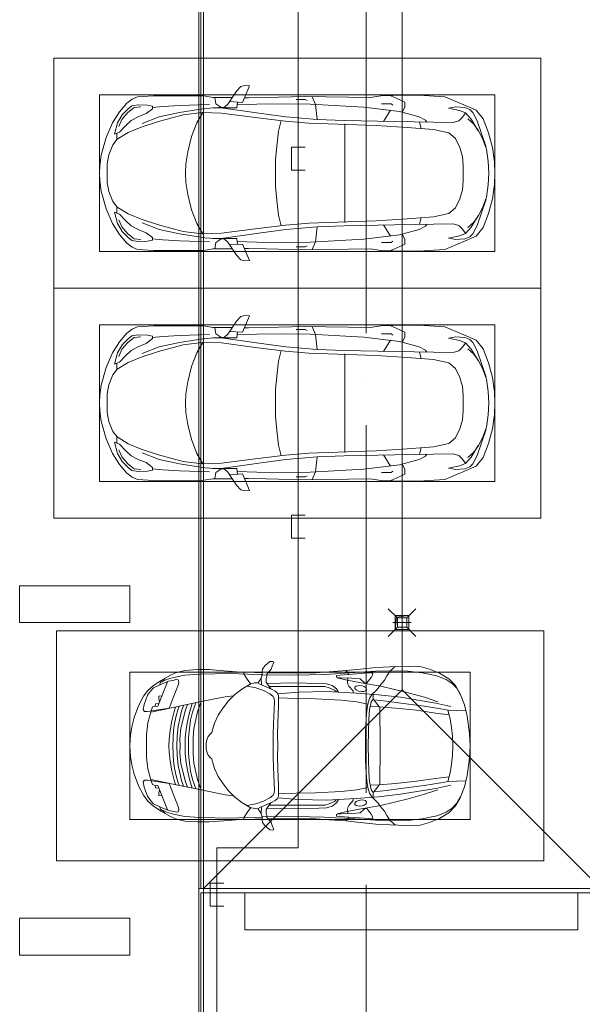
# Model space of a CAD drawing. Header units: millimetres. Extents: x -32229 to 169101, y -13689 to 125138.
# Tile 216 of 256: x 82835 to 88955, y 35615 to 46318. Entities that reach past the tile are written whole.
import ezdxf

# ---------------------------------------------------------------- set-up
doc = ezdxf.new("R2010")
doc.units = ezdxf.units.MM
doc.linetypes.add('ADSK_Линия сетки', pattern=[5000, 4000, -500, 0, -500])
doc.layers.add('A-DETL-____-OTLN', color=7, linetype='Continuous', lineweight=9, true_color=0x00a600)
for name, color, linetype, lineweight in [('A-DETL-GENF-OTLN', 7, 'Continuous', 18), ('A-FLOR-____-OTLN', 7, 'Continuous', 18), ('A-GENM-____-OTLN', 7, 'Continuous', 18), ('C-PRKG-____-OTLN', 7, 'Continuous', 18), ('M-EQPM-____-OTLN', 7, 'Continuous', 18), ('P-SANR-FIXT-OTLN', 7, 'Continuous', 18), ('S-COLS-____-MCUT', 7, 'Continuous', 40), ('S-GRID-____-OTLN', 7, 'Continuous', 9)]:
    doc.layers.add(name, color=color, linetype=linetype, lineweight=lineweight)

# ---------------------------------------------------------------- blocks, each defined once
blk = doc.blocks.new('АР_Машиноместо - 4900x2400_М__5300х2500_-3113489--01 ЭМ')
at = {"layer": 'A-DETL-GENF-OTLN', "color": 253, "lineweight": 13, "true_color": 0xaaaaaa}
for p, q in [((1250, 4500), (1115, 4493)), ((1250, 4500), (1385, 4493)), ((686, 4392), (596, 4341)), ((804, 4437), (686, 4392)), ((927, 4467), (804, 4437)), ((861, 4260), (869, 4451)), ((1115, 4493), (927, 4467)), ((1385, 4493), (1573, 4467)), ((1573, 4467), (1696, 4437)), ((1639, 4260), (1631, 4451)), ((1696, 4437), (1814, 4392)), ((1814, 4392), (1904, 4341)), ((596, 4341), (522, 4268)), ((955, 4284), (861, 4259)), ((1050, 4297), (955, 4284)), ((1146, 4307), (1050, 4297)), ((1250, 4312), (1146, 4307)), ((1250, 4312), (1354, 4307)), ((1354, 4307), (1450, 4297)), ((1450, 4297), (1545, 4284)), ((1545, 4284), (1639, 4259)), ((1904, 4341), (1978, 4268)), ((522, 4268), (459, 4167)), ((914, 4272), (894, 4122)), ((1586, 4272), (1606, 4122)), ((1978, 4268), (2041, 4167)), ((459, 4167), (416, 4059)), ((894, 4122), (864, 3917)), ((1606, 4122), (1636, 3917)), ((2041, 4167), (2084, 4059)), ((416, 4059), (387, 3958)), ((2084, 4059), (2113, 3958)), ((387, 3958), (384, 3803)), ((864, 3917), (840, 3688)), ((1636, 3917), (1660, 3688)), ((2113, 3958), (2116, 3803)), ((384, 3803), (390, 3630)), ((2116, 3803), (2110, 3630)), ((404, 3666), (388, 3688)), ((439, 3630), (404, 3666)), ((840, 3688), (827, 3510)), ((1660, 3688), (1673, 3510)), ((2061, 3630), (2096, 3666)), ((2096, 3666), (2112, 3688)), ((390, 3630), (397, 3474)), ((491, 3594), (439, 3630)), ((538, 3567), (491, 3594)), ((598, 3519), (538, 3567)), ((1902, 3519), (1962, 3567)), ((1962, 3567), (2009, 3594)), ((2009, 3594), (2061, 3630)), ((2110, 3630), (2103, 3474)), ((397, 3474), (416, 3306)), ((457, 3435), (466, 3441)), ((462, 3347), (457, 3435)), ((466, 3441), (482, 3439)), ((482, 3439), (508, 3423)), ((625, 3501), (598, 3519)), ((655, 3470), (625, 3501)), ((690, 3434), (655, 3470)), ((676, 3260), (696, 3503)), ((744, 3447), (691, 3447)), ((744, 3447), (773, 3472)), ((773, 3424), (744, 3447)), ((773, 3472), (826, 3512)), ((826, 3512), (821, 3413)), ((1250, 3520), (827, 3517)), ((1250, 3520), (1673, 3517)), ((1674, 3512), (1679, 3413)), ((1727, 3472), (1674, 3512)), ((1756, 3447), (1727, 3472)), ((1727, 3424), (1756, 3447)), ((1756, 3447), (1809, 3447)), ((1824, 3260), (1804, 3503)), ((1810, 3434), (1845, 3470)), ((1845, 3470), (1875, 3501)), ((1875, 3501), (1902, 3519)), ((2018, 3439), (1992, 3423)), ((2034, 3441), (2018, 3439)), ((2043, 3435), (2034, 3441)), ((2038, 3347), (2043, 3435)), ((2103, 3474), (2084, 3306)), ((475, 3180), (462, 3347)), ((508, 3423), (567, 3375)), ((565, 3350), (522, 3303)), ((570, 3361), (565, 3350)), ((567, 3375), (570, 3361)), ((594, 3293), (597, 3327)), ((597, 3327), (605, 3347)), ((605, 3347), (620, 3369)), ((620, 3369), (639, 3373)), ((639, 3373), (654, 3361)), ((654, 3361), (659, 3344)), ((661, 3321), (657, 3286)), ((659, 3344), (661, 3321)), ((811, 3415), (773, 3424)), ((853, 3407), (811, 3415)), ((965, 3398), (853, 3407)), ((1103, 3394), (965, 3398)), ((1250, 3391), (1103, 3394)), ((1250, 3391), (1397, 3394)), ((1397, 3394), (1535, 3398)), ((1535, 3398), (1647, 3407)), ((1647, 3407), (1689, 3415)), ((1689, 3415), (1727, 3424)), ((1841, 3344), (1839, 3321)), ((1839, 3321), (1843, 3286)), ((1846, 3361), (1841, 3344)), ((1861, 3373), (1846, 3361)), ((1880, 3369), (1861, 3373)), ((1895, 3347), (1880, 3369)), ((1903, 3327), (1895, 3347)), ((1906, 3293), (1903, 3327)), ((1933, 3375), (1930, 3361)), ((1930, 3361), (1935, 3350)), ((1992, 3423), (1933, 3375)), ((1935, 3350), (1978, 3303)), ((2025, 3180), (2038, 3347)), ((416, 3306), (433, 3149)), ((515, 3214), (511, 3095)), ((522, 3303), (515, 3214)), ((600, 3262), (594, 3293)), ((612, 3246), (600, 3262)), ((654, 3228), (602, 3179)), ((627, 3246), (612, 3246)), ((643, 3260), (627, 3246)), ((657, 3286), (643, 3260)), ((675, 3228), (654, 3228)), ((659, 2936), (676, 3260)), ((1841, 2936), (1824, 3260)), ((1825, 3228), (1846, 3228)), ((1843, 3286), (1857, 3260)), ((1846, 3228), (1898, 3179)), ((1857, 3260), (1873, 3246)), ((1873, 3246), (1888, 3246)), ((1888, 3246), (1900, 3262)), ((1900, 3262), (1906, 3293)), ((1978, 3303), (1985, 3214)), ((1985, 3214), (1989, 3095)), ((2084, 3306), (2067, 3148)), ((457, 3174), (433, 3148)), ((433, 3149), (446, 2965)), ((475, 3174), (457, 3174)), ((481, 3085), (475, 3180)), ((558, 3165), (514, 3168)), ((579, 3168), (558, 3165)), ((602, 3179), (579, 3168)), ((1898, 3179), (1921, 3168)), ((1921, 3168), (1942, 3165)), ((1942, 3165), (1986, 3168)), ((2019, 3085), (2025, 3180)), ((2025, 3174), (2043, 3174)), ((2043, 3174), (2067, 3148)), ((2067, 3149), (2054, 2965)), ((486, 3046), (481, 3085)), ((504, 3047), (486, 3046)), ((512, 3061), (504, 3047)), ((511, 3095), (512, 3061)), ((644, 3025), (619, 2967)), ((665, 3046), (644, 3025)), ((1835, 3046), (1856, 3025)), ((1856, 3025), (1881, 2967)), ((1989, 3095), (1988, 3061)), ((1988, 3061), (1996, 3047)), ((1996, 3047), (2014, 3046)), ((2014, 3046), (2019, 3085)), ((446, 2965), (456, 2818)), ((619, 2967), (604, 2919)), ((604, 2919), (604, 2851)), ((668, 2638), (659, 2936)), ((1832, 2638), (1841, 2936)), ((1881, 2967), (1896, 2919)), ((1896, 2919), (1896, 2851)), ((2054, 2965), (2044, 2818)), ((456, 2818), (457, 2614)), ((604, 2851), (604, 2534)), ((1896, 2851), (1896, 2534)), ((2044, 2818), (2043, 2614)), ((457, 2614), (455, 2424)), ((685, 2406), (668, 2638)), ((1815, 2406), (1832, 2638)), ((2043, 2614), (2045, 2424)), ((604, 2534), (606, 2315)), ((1896, 2534), (1894, 2315)), ((341, 2366), (333, 2351)), ((384, 2348), (341, 2366)), ((455, 2424), (456, 2301)), ((657, 2380), (634, 2341)), ((673, 2400), (657, 2380)), ((701, 2415), (673, 2400)), ((710, 2355), (685, 2322)), ((814, 2417), (701, 2415)), ((734, 2369), (710, 2355)), ((773, 2372), (734, 2369)), ((929, 2364), (773, 2372)), ((999, 2409), (814, 2417)), ((1115, 2359), (929, 2364)), ((1133, 2405), (999, 2409)), ((1250, 2358), (1115, 2359)), ((1250, 2407), (1133, 2405)), ((1250, 2407), (1367, 2405)), ((1250, 2358), (1385, 2359)), ((1367, 2405), (1501, 2409)), ((1385, 2359), (1571, 2364)), ((1501, 2409), (1686, 2417)), ((1571, 2364), (1727, 2372)), ((1686, 2417), (1799, 2415)), ((1727, 2372), (1766, 2369)), ((1766, 2369), (1790, 2355)), ((1790, 2355), (1815, 2322)), ((1799, 2415), (1827, 2400)), ((1827, 2400), (1843, 2380)), ((1843, 2380), (1866, 2341)), ((2045, 2424), (2044, 2301)), ((2116, 2348), (2159, 2366)), ((2159, 2366), (2167, 2351)), ((333, 2351), (335, 2322)), ((335, 2322), (382, 2266)), ((382, 2266), (417, 2243)), ((417, 2334), (384, 2348)), ((450, 2306), (417, 2334)), ((470, 2290), (450, 2306)), ((494, 2289), (470, 2290)), ((482, 2236), (479, 2289)), ((523, 2281), (494, 2289)), ((559, 2283), (523, 2281)), ((581, 2296), (559, 2283)), ((601, 2263), (580, 2214)), ((631, 2333), (581, 2296)), ((634, 2341), (601, 2263)), ((647, 2254), (620, 2169)), ((685, 2322), (647, 2254)), ((1815, 2322), (1853, 2254)), ((1853, 2254), (1880, 2169)), ((1866, 2341), (1899, 2263)), ((1869, 2333), (1919, 2296)), ((1899, 2263), (1920, 2214)), ((1919, 2296), (1941, 2283)), ((1941, 2283), (1977, 2281)), ((1977, 2281), (2006, 2289)), ((2006, 2289), (2030, 2290)), ((2018, 2236), (2021, 2289)), ((2030, 2290), (2050, 2306)), ((2050, 2306), (2083, 2334)), ((2083, 2334), (2116, 2348)), ((2118, 2266), (2083, 2243)), ((2165, 2322), (2118, 2266)), ((2167, 2351), (2165, 2322)), ((417, 2243), (445, 2239)), ((445, 2239), (482, 2239)), ((445, 1957), (453, 2159)), ((453, 2159), (455, 2239)), ((505, 2230), (468, 2239)), ((537, 2212), (505, 2230)), ((587, 2231), (510, 2227)), ((564, 2195), (537, 2212)), ((567, 2154), (564, 2195)), ((580, 2214), (565, 2186)), ((581, 2106), (567, 2154)), ((620, 2169), (600, 2073)), ((1880, 2169), (1900, 2073)), ((1913, 2231), (1990, 2227)), ((1919, 2106), (1933, 2154)), ((1920, 2214), (1935, 2186)), ((1933, 2154), (1936, 2195)), ((1936, 2195), (1963, 2212)), ((1963, 2212), (1995, 2230)), ((1995, 2230), (2032, 2239)), ((2055, 2239), (2018, 2239)), ((2047, 2159), (2045, 2239)), ((2055, 1957), (2047, 2159)), ((2083, 2243), (2055, 2239)), ((475, 2041), (448, 2034)), ((526, 2075), (475, 2041)), ((579, 2113), (526, 2075)), ((635, 2015), (581, 2106)), ((1865, 2015), (1919, 2106)), ((1921, 2113), (1974, 2075)), ((1974, 2075), (2025, 2041)), ((2025, 2041), (2052, 2034)), ((435, 1821), (445, 1957)), ((691, 1942), (635, 2015)), ((761, 1872), (691, 1942)), ((718, 1834), (706, 1927)), ((1739, 1872), (1809, 1942)), ((1782, 1834), (1794, 1927)), ((1809, 1942), (1865, 2015)), ((2065, 1821), (2055, 1957)), ((422, 1663), (435, 1821)), ((770, 1576), (718, 1834)), ((838, 1812), (761, 1872)), ((1662, 1812), (1739, 1872)), ((1730, 1576), (1782, 1834)), ((2078, 1663), (2065, 1821)), ((917, 1761), (838, 1812)), ((1004, 1721), (917, 1761)), ((1065, 1700), (1004, 1721)), ((1435, 1700), (1496, 1721)), ((1496, 1721), (1583, 1761)), ((1583, 1761), (1662, 1812)), ((422, 1534), (422, 1663)), ((1107, 1690), (1065, 1700)), ((1124, 1671), (1107, 1690)), ((1147, 1651), (1124, 1671)), ((1185, 1636), (1147, 1651)), ((1218, 1629), (1185, 1636)), ((1218, 1629), (1250, 1627)), ((1282, 1629), (1250, 1627)), ((1282, 1629), (1315, 1636)), ((1315, 1636), (1353, 1651)), ((1353, 1651), (1376, 1671)), ((1376, 1671), (1393, 1690)), ((1393, 1690), (1435, 1700)), ((2078, 1534), (2078, 1663)), ((431, 1397), (422, 1534)), ((827, 1301), (770, 1576)), ((882, 1536), (770, 1576)), ((884, 1481), (782, 1518)), ((995, 1509), (882, 1536)), ((1060, 1496), (995, 1509)), ((1440, 1496), (1505, 1509)), ((1505, 1509), (1618, 1536)), ((1616, 1481), (1718, 1518)), ((1618, 1536), (1730, 1576)), ((1673, 1301), (1730, 1576)), ((2069, 1397), (2078, 1534)), ((456, 1296), (431, 1397)), ((887, 1447), (790, 1477)), ((871, 1401), (800, 1425)), ((945, 1381), (871, 1401)), ((973, 1460), (884, 1481)), ((986, 1426), (887, 1447)), ((1062, 1446), (973, 1460)), ((1070, 1410), (986, 1426)), ((1159, 1489), (1060, 1496)), ((1164, 1435), (1062, 1446)), ((1168, 1400), (1070, 1410)), ((1250, 1488), (1159, 1489)), ((1250, 1435), (1164, 1435)), ((1250, 1400), (1168, 1400)), ((1250, 1488), (1341, 1489)), ((1250, 1435), (1336, 1435)), ((1250, 1400), (1332, 1400)), ((1332, 1400), (1430, 1410)), ((1336, 1435), (1438, 1446)), ((1341, 1489), (1440, 1496)), ((1430, 1410), (1514, 1426)), ((1438, 1446), (1527, 1460)), ((1514, 1426), (1613, 1447)), ((1527, 1460), (1616, 1481)), ((1555, 1381), (1629, 1401)), ((1613, 1447), (1710, 1477)), ((1629, 1401), (1700, 1425)), ((2044, 1296), (2069, 1397)), ((487, 1232), (456, 1296)), ((527, 1305), (532, 1326)), ((535, 1281), (527, 1305)), ((532, 1326), (554, 1333)), ((554, 1333), (581, 1327)), ((581, 1327), (841, 1226)), ((874, 1361), (810, 1383)), ((859, 1321), (820, 1334)), ((854, 1167), (827, 1301)), ((876, 1279), (828, 1294)), ((925, 1302), (859, 1321)), ((958, 1341), (874, 1361)), ((1007, 1284), (925, 1302)), ((1059, 1355), (945, 1381)), ((1035, 1323), (958, 1341)), ((1148, 1312), (1035, 1323)), ((1174, 1344), (1059, 1355)), ((1250, 1309), (1148, 1312)), ((1250, 1345), (1174, 1344)), ((1250, 1345), (1326, 1344)), ((1250, 1309), (1352, 1312)), ((1326, 1344), (1441, 1355)), ((1352, 1312), (1465, 1323)), ((1441, 1355), (1555, 1381)), ((1465, 1323), (1542, 1341)), ((1493, 1284), (1575, 1302)), ((1542, 1341), (1626, 1361)), ((1575, 1302), (1641, 1321)), ((1624, 1279), (1672, 1294)), ((1626, 1361), (1690, 1383)), ((1641, 1321), (1680, 1334)), ((1646, 1167), (1673, 1301)), ((1919, 1327), (1659, 1226)), ((1946, 1333), (1919, 1327)), ((1968, 1326), (1946, 1333)), ((1965, 1281), (1973, 1305)), ((1973, 1305), (1968, 1326)), ((2013, 1232), (2044, 1296)), ((539, 1140), (487, 1232)), ((540, 1160), (516, 1180)), ((548, 1220), (535, 1281)), ((587, 1126), (548, 1220)), ((841, 1226), (878, 991)), ((979, 1255), (876, 1279)), ((1084, 1236), (979, 1255)), ((1084, 1275), (1007, 1284)), ((1159, 1268), (1084, 1275)), ((1183, 1227), (1084, 1236)), ((1250, 1267), (1159, 1268)), ((1250, 1224), (1183, 1227)), ((1250, 1267), (1341, 1268)), ((1250, 1224), (1317, 1227)), ((1317, 1227), (1416, 1236)), ((1341, 1268), (1416, 1275)), ((1416, 1275), (1493, 1284)), ((1416, 1236), (1521, 1255)), ((1521, 1255), (1624, 1279)), ((1659, 1226), (1622, 991)), ((1913, 1126), (1952, 1220)), ((1952, 1220), (1965, 1281)), ((1960, 1160), (1984, 1180)), ((1961, 1140), (2013, 1232)), ((593, 1057), (539, 1140)), ((561, 1133), (540, 1160)), ((589, 1122), (561, 1133)), ((618, 1057), (587, 1126)), ((883, 1027), (854, 1167)), ((1617, 1027), (1646, 1167)), ((1882, 1057), (1913, 1126)), ((1907, 1057), (1961, 1140)), ((1911, 1122), (1939, 1133)), ((1939, 1133), (1960, 1160)), ((647, 993), (593, 1057)), ((655, 1024), (618, 1057)), ((712, 946), (647, 993)), ((701, 989), (655, 1024)), ((800, 953), (701, 989)), ((1000, 994), (871, 1031)), ((878, 991), (878, 959)), ((1127, 980), (1000, 994)), ((1250, 978), (1127, 980)), ((1250, 978), (1373, 980)), ((1373, 980), (1500, 994)), ((1500, 994), (1629, 1031)), ((1622, 991), (1622, 959)), ((1700, 953), (1799, 989)), ((1788, 946), (1853, 993)), ((1799, 989), (1845, 1024)), ((1845, 1024), (1882, 1057)), ((1853, 993), (1907, 1057)), ((816, 891), (712, 946)), ((859, 944), (800, 953)), ((943, 845), (816, 891)), ((878, 959), (859, 944)), ((1557, 845), (1684, 891)), ((1622, 959), (1641, 944)), ((1641, 944), (1700, 953)), ((1684, 891), (1788, 946)), ((1044, 819), (943, 845)), ((1133, 806), (1044, 819)), ((1250, 800), (1133, 806)), ((1250, 800), (1367, 806)), ((1367, 806), (1456, 819)), ((1456, 819), (1557, 845))]:
    blk.add_line(p, q, dxfattribs=at)
at = {"layer": 'A-DETL-GENF-OTLN', "color": 254, "lineweight": 13, "true_color": 0xd4d4d4}
for p, q in [((696, 4396), (625, 4355)), ((1804, 4396), (1875, 4355)), ((571, 4303), (528, 4240)), ((625, 4355), (571, 4303)), ((787, 4128), (821, 4290)), ((1713, 4128), (1679, 4290)), ((1875, 4355), (1929, 4303)), ((1929, 4303), (1972, 4240)), ((528, 4240), (489, 4138)), ((819, 4001), (849, 4183)), ((849, 4183), (861, 4260)), ((1651, 4183), (1639, 4260)), ((1681, 4001), (1651, 4183)), ((1972, 4240), (2011, 4138)), ((489, 4138), (455, 3977)), ((723, 4002), (772, 4150)), ((723, 3742), (787, 4128)), ((1777, 3742), (1713, 4128)), ((1777, 4002), (1728, 4150)), ((2011, 4138), (2045, 3977)), ((455, 3977), (439, 3823)), ((674, 3827), (723, 4002)), ((786, 3747), (819, 4001)), ((1714, 3747), (1681, 4001)), ((1826, 3827), (1777, 4002)), ((2045, 3977), (2061, 3823)), ((439, 3823), (434, 3624)), ((602, 3530), (674, 3827)), ((765, 3589), (786, 3747)), ((1735, 3589), (1714, 3747)), ((1898, 3530), (1826, 3827)), ((2061, 3823), (2066, 3624)), ((696, 3503), (723, 3742)), ((1804, 3503), (1777, 3742)), ((434, 3624), (440, 3469)), ((749, 3451), (765, 3589)), ((1751, 3451), (1735, 3589)), ((2066, 3624), (2060, 3469)), ((440, 3469), (462, 3137)), ((564, 3316), (602, 3530)), ((735, 3406), (688, 3436)), ((1765, 3406), (1812, 3436)), ((1936, 3316), (1898, 3530)), ((2060, 3469), (2038, 3137)), ((797, 3388), (735, 3406)), ((772, 3268), (797, 3388)), ((870, 3377), (797, 3388)), ((957, 3369), (870, 3377)), ((1093, 3361), (957, 3369)), ((1250, 3361), (1093, 3361)), ((1250, 3361), (1407, 3361)), ((1407, 3361), (1543, 3369)), ((1543, 3369), (1630, 3377)), ((1630, 3377), (1703, 3388)), ((1703, 3388), (1765, 3406)), ((1728, 3268), (1703, 3388)), ((533, 3146), (564, 3316)), ((753, 3099), (772, 3268)), ((1747, 3099), (1728, 3268)), ((1967, 3146), (1936, 3316)), ((462, 3137), (466, 3036)), ((512, 3053), (533, 3146)), ((1988, 3053), (1967, 3146)), ((2038, 3137), (2034, 3036)), ((466, 3036), (474, 2914)), ((576, 2937), (595, 2998)), ((595, 2998), (629, 3048)), ((629, 3048), (667, 3070)), ((738, 2818), (753, 3099)), ((1762, 2818), (1747, 3099)), ((1871, 3048), (1833, 3070)), ((1905, 2998), (1871, 3048)), ((1924, 2937), (1905, 2998)), ((2034, 3036), (2026, 2914)), ((474, 2914), (478, 2755)), ((572, 2853), (576, 2937)), ((1928, 2853), (1924, 2937)), ((2026, 2914), (2022, 2755)), ((564, 2581), (572, 2853)), ((734, 2607), (738, 2818)), ((1766, 2607), (1762, 2818)), ((1936, 2581), (1928, 2853)), ((478, 2755), (483, 2571)), ((2022, 2755), (2017, 2571)), ((483, 2571), (478, 2290)), ((571, 2291), (564, 2581)), ((728, 2416), (734, 2607)), ((1772, 2416), (1766, 2607)), ((1929, 2291), (1936, 2581)), ((2017, 2571), (2022, 2290)), ((472, 2078), (474, 2239)), ((2028, 2078), (2026, 2239)), ((463, 1890), (472, 2078)), ((2037, 1890), (2028, 2078)), ((471, 1561), (463, 1890)), ((2029, 1561), (2037, 1890)), ((483, 1396), (471, 1561)), ((2017, 1396), (2029, 1561)), ((507, 1274), (483, 1396)), ((1993, 1274), (2017, 1396)), ((528, 1199), (507, 1274)), ((562, 1132), (528, 1199)), ((819, 1103), (554, 1208)), ((1681, 1103), (1946, 1208)), ((1938, 1132), (1972, 1199)), ((1972, 1199), (1993, 1274)), ((709, 1113), (708, 1147)), ((738, 1114), (709, 1113)), ((773, 1121), (738, 1114)), ((793, 1076), (791, 1115)), ((823, 1074), (793, 1076)), ((824, 1064), (819, 1103)), ((1676, 1064), (1681, 1103)), ((1677, 1074), (1707, 1076)), ((1707, 1076), (1709, 1115)), ((1727, 1121), (1762, 1114)), ((1762, 1114), (1791, 1113)), ((1791, 1113), (1792, 1147)), ((828, 1045), (824, 1064)), ((871, 1032), (828, 1045)), ((1629, 1032), (1672, 1045)), ((1672, 1045), (1676, 1064))]:
    blk.add_line(p, q, dxfattribs=at)
at = {"layer": 'C-PRKG-____-OTLN', "color": 253, "lineweight": 13, "true_color": 0xaaaaaa}
for p, q in [((2500, 5300), (0, 5300)), ((0, 0), (0, 5300)), ((2500, 0), (2500, 5300)), ((450, 4500), (2050, 4500)), ((450, 800), (450, 4500)), ((2050, 800), (2050, 4500)), ((450, 800), (2050, 800)), ((2500, 0), (0, 0))]:
    blk.add_line(p, q, dxfattribs=at)
blk = doc.blocks.new('АР_Машиноместо - 5300x2500_С-V10--01 ЭМ')
at = {"layer": 'A-DETL-GENF-OTLN', "color": 253, "lineweight": 13, "true_color": 0xaaaaaa}
for p, q in [((1053, -518), (862, -572)), ((1165, -503), (1053, -518)), ((1250, -500), (1165, -503)), ((1250, -500), (1335, -503)), ((1335, -503), (1447, -518)), ((1447, -518), (1638, -572)), ((702, -640), (584, -715)), ((862, -572), (702, -640)), ((1051, -599), (941, -642)), ((1149, -583), (1051, -599)), ((1250, -582), (1149, -583)), ((1250, -582), (1351, -583)), ((1351, -583), (1449, -599)), ((1449, -599), (1559, -642)), ((1638, -572), (1798, -640)), ((1798, -640), (1916, -715)), ((584, -715), (489, -796)), ((616, -746), (550, -812)), ((704, -696), (616, -746)), ((825, -661), (704, -696)), ((738, -778), (805, -716)), ((805, -716), (825, -661)), ((882, -692), (809, -809)), ((888, -686), (815, -687)), ((941, -642), (882, -692)), ((1559, -642), (1618, -692)), ((1612, -686), (1685, -687)), ((1618, -692), (1691, -809)), ((1695, -716), (1675, -661)), ((1675, -661), (1796, -696)), ((1762, -778), (1695, -716)), ((1796, -696), (1884, -746)), ((1884, -746), (1950, -812)), ((1916, -715), (2011, -796)), ((446, -853), (421, -911)), ((489, -796), (446, -853)), ((519, -852), (506, -920)), ((550, -812), (519, -852)), ((639, -920), (677, -844)), ((677, -844), (738, -778)), ((809, -809), (749, -950)), ((1691, -809), (1751, -950)), ((1823, -844), (1762, -778)), ((1861, -920), (1823, -844)), ((1950, -812), (1981, -852)), ((1981, -852), (1994, -920)), ((2011, -796), (2054, -853)), ((2054, -853), (2079, -911)), ((421, -911), (409, -1087)), ((506, -920), (510, -1019)), ((603, -1005), (639, -920)), ((749, -950), (687, -1141)), ((1751, -950), (1813, -1141)), ((1897, -1005), (1861, -920)), ((1994, -920), (1990, -1019)), ((2079, -911), (2091, -1087)), ((510, -1019), (522, -1074)), ((549, -1076), (603, -1005)), ((1951, -1076), (1897, -1005)), ((1990, -1019), (1978, -1074)), ((409, -1087), (411, -1634)), ((522, -1074), (549, -1076)), ((687, -1141), (615, -1410)), ((1813, -1141), (1885, -1410)), ((1978, -1074), (1951, -1076)), ((2091, -1087), (2089, -1634)), ((615, -1410), (589, -1616)), ((853, -1499), (1017, -1460)), ((1017, -1460), (1147, -1439)), ((1147, -1439), (1250, -1434)), ((1353, -1439), (1250, -1434)), ((1483, -1460), (1353, -1439)), ((1647, -1499), (1483, -1460)), ((1885, -1410), (1911, -1616)), ((590, -1624), (704, -1557)), ((704, -1557), (853, -1499)), ((1796, -1557), (1647, -1499)), ((1910, -1624), (1796, -1557)), ((411, -1634), (427, -1731)), ((547, -1643), (531, -1858)), ((589, -1616), (596, -1825)), ((1911, -1616), (1904, -1825)), ((1953, -1643), (1969, -1858)), ((2089, -1634), (2073, -1731)), ((427, -1731), (427, -1943)), ((495, -1765), (427, -1753)), ((534, -1817), (495, -1765)), ((597, -2231), (535, -1798)), ((541, -1994), (540, -1733)), ((1903, -2231), (1965, -1798)), ((1959, -1994), (1960, -1733)), ((1966, -1817), (2005, -1765)), ((2005, -1765), (2073, -1753)), ((2073, -1731), (2073, -1943)), ((501, -1894), (358, -1990)), ((480, -2053), (471, -1914)), ((531, -1858), (501, -1894)), ((596, -1825), (645, -2192)), ((1904, -1825), (1855, -2192)), ((1969, -1858), (1999, -1894)), ((1999, -1894), (2142, -1990)), ((2020, -2053), (2029, -1914)), ((358, -1990), (309, -2036)), ((541, -1994), (476, -1998)), ((506, -1996), (500, -2210)), ((1959, -1994), (2024, -1998)), ((1994, -1996), (2000, -2210)), ((2142, -1990), (2191, -2036)), ((309, -2036), (297, -2080)), ((297, -2080), (301, -2131)), ((301, -2131), (480, -2053)), ((428, -2308), (432, -2120)), ((432, -2120), (431, -2074)), ((2199, -2131), (2020, -2053)), ((2068, -2120), (2069, -2074)), ((2072, -2308), (2068, -2120)), ((2191, -2036), (2203, -2080)), ((2203, -2080), (2199, -2131)), ((500, -2210), (496, -2532)), ((637, -2526), (597, -2231)), ((645, -2192), (684, -2522)), ((1855, -2192), (1816, -2522)), ((1863, -2526), (1903, -2231)), ((2000, -2210), (2004, -2532)), ((418, -2723), (428, -2308)), ((2082, -2723), (2072, -2308)), ((496, -2532), (501, -2790)), ((637, -2526), (666, -2867)), ((684, -2522), (705, -2775)), ((1816, -2522), (1795, -2775)), ((1863, -2526), (1834, -2867)), ((2004, -2532), (1999, -2790)), ((448, -2639), (448, -2734)), ((2052, -2639), (2052, -2734)), ((426, -3447), (418, -2723)), ((448, -2734), (460, -2756)), ((705, -2775), (731, -3508)), ((1795, -2775), (1769, -3508)), ((2052, -2734), (2040, -2756)), ((2074, -3447), (2082, -2723)), ((505, -2847), (421, -2813)), ((501, -2790), (531, -3375)), ((666, -2867), (505, -2847)), ((666, -2865), (679, -3159)), ((1834, -2865), (1821, -3159)), ((1834, -2867), (1995, -2847)), ((1999, -2790), (1969, -3375)), ((1995, -2847), (2079, -2813)), ((679, -3159), (689, -3706)), ((1821, -3159), (1811, -3706)), ((531, -3375), (579, -3763)), ((1969, -3375), (1921, -3763)), ((409, -3560), (426, -3447)), ((731, -3508), (752, -3846)), ((1769, -3508), (1748, -3846)), ((2091, -3560), (2074, -3447)), ((406, -3688), (409, -3560)), ((495, -3566), (497, -3672)), ((687, -3589), (566, -3664)), ((1813, -3589), (1934, -3664)), ((2005, -3566), (2003, -3672)), ((2094, -3688), (2091, -3560)), ((403, -3968), (406, -3688)), ((408, -3667), (453, -3766)), ((497, -3672), (510, -3691)), ((689, -3706), (700, -4345)), ((1811, -3706), (1800, -4345)), ((2003, -3672), (1990, -3691)), ((2092, -3667), (2047, -3766)), ((2097, -3968), (2094, -3688)), ((453, -3766), (478, -3819)), ((478, -3819), (533, -3818)), ((533, -3818), (586, -3790)), ((579, -3763), (639, -3975)), ((752, -3846), (774, -4133)), ((1748, -3846), (1726, -4133)), ((1921, -3763), (1861, -3975)), ((1967, -3818), (1914, -3790)), ((2022, -3819), (1967, -3818)), ((2047, -3766), (2022, -3819)), ((420, -4254), (403, -3968)), ((639, -3975), (675, -4045)), ((675, -4045), (695, -4058)), ((1825, -4045), (1805, -4058)), ((1861, -3975), (1825, -4045)), ((2080, -4254), (2097, -3968)), ((774, -4133), (812, -4299)), ((1726, -4133), (1688, -4299)), ((507, -4463), (420, -4254)), ((1993, -4463), (2080, -4254)), ((544, -4295), (528, -4375)), ((528, -4375), (536, -4471)), ((569, -4413), (544, -4295)), ((700, -4345), (680, -4406)), ((812, -4299), (873, -4370)), ((873, -4370), (970, -4419)), ((1627, -4370), (1530, -4419)), ((1688, -4299), (1627, -4370)), ((1800, -4345), (1820, -4406)), ((1931, -4413), (1956, -4295)), ((1956, -4295), (1972, -4375)), ((1972, -4375), (1964, -4471)), ((566, -4595), (507, -4463)), ((536, -4471), (558, -4526)), ((595, -4479), (569, -4413)), ((662, -4543), (595, -4479)), ((645, -4445), (597, -4481)), ((680, -4406), (645, -4445)), ((970, -4419), (1070, -4447)), ((1070, -4447), (1167, -4453)), ((1167, -4453), (1250, -4454)), ((1333, -4453), (1250, -4454)), ((1430, -4447), (1333, -4453)), ((1530, -4419), (1430, -4447)), ((1820, -4406), (1855, -4445)), ((1838, -4543), (1905, -4479)), ((1855, -4445), (1903, -4481)), ((1905, -4479), (1931, -4413)), ((1934, -4595), (1993, -4463)), ((1964, -4471), (1942, -4526)), ((558, -4526), (591, -4560)), ((659, -4670), (566, -4595)), ((591, -4560), (681, -4606)), ((717, -4569), (660, -4505)), ((788, -4618), (662, -4543)), ((791, -4620), (717, -4569)), ((1709, -4620), (1783, -4569)), ((1712, -4618), (1838, -4543)), ((1783, -4569), (1840, -4505)), ((1909, -4560), (1819, -4606)), ((1841, -4670), (1934, -4595)), ((1942, -4526), (1909, -4560)), ((813, -4729), (659, -4670)), ((681, -4606), (967, -4704)), ((874, -4665), (791, -4620)), ((988, -4707), (874, -4665)), ((1122, -4726), (988, -4707)), ((1378, -4726), (1512, -4707)), ((1512, -4707), (1626, -4665)), ((1819, -4606), (1533, -4704)), ((1626, -4665), (1709, -4620)), ((1687, -4729), (1841, -4670)), ((970, -4772), (813, -4729)), ((1126, -4794), (970, -4772)), ((1250, -4732), (1122, -4726)), ((1250, -4800), (1126, -4794)), ((1250, -4732), (1378, -4726)), ((1250, -4800), (1374, -4794)), ((1374, -4794), (1530, -4772)), ((1530, -4772), (1687, -4729))]:
    blk.add_line(p, q, dxfattribs=at)
at = {"layer": 'A-DETL-GENF-OTLN', "color": 254, "lineweight": 13, "true_color": 0xd4d4d4}
for p, q in [((665, -740), (592, -805)), ((743, -708), (665, -740)), ((1757, -708), (1835, -740)), ((1835, -740), (1908, -805)), ((592, -805), (535, -874)), ((1908, -805), (1965, -874)), ((535, -874), (528, -949)), ((710, -963), (637, -1146)), ((1790, -963), (1863, -1146)), ((1965, -874), (1972, -949)), ((537, -1076), (525, -1189)), ((637, -1146), (590, -1368)), ((1863, -1146), (1910, -1368)), ((1963, -1076), (1975, -1189)), ((525, -1189), (514, -1369)), ((1975, -1189), (1986, -1369)), ((514, -1369), (502, -1696)), ((590, -1368), (547, -1643)), ((1910, -1368), (1953, -1643)), ((1986, -1369), (1998, -1696)), ((678, -2473), (795, -2446)), ((795, -2446), (956, -2427)), ((956, -2427), (1105, -2414)), ((1105, -2414), (1250, -2413)), ((1395, -2414), (1250, -2413)), ((1544, -2427), (1395, -2414)), ((1705, -2446), (1544, -2427)), ((1822, -2473), (1705, -2446)), ((715, -3168), (1250, -3167)), ((1785, -3168), (1250, -3167)), ((695, -3980), (765, -3997)), ((1805, -3980), (1735, -3997))]:
    blk.add_line(p, q, dxfattribs=at)
at = {"layer": 'C-PRKG-____-OTLN', "color": 253, "lineweight": 13, "true_color": 0xaaaaaa}
for p, q in [((2500, 0), (0, 0)), ((0, 0), (0, -5300)), ((2500, 0), (2500, -5300)), ((400, -500), (400, -4800)), ((400, -500), (2100, -500)), ((2100, -500), (2100, -4800)), ((400, -4800), (2100, -4800)), ((2500, -5300), (0, -5300))]:
    blk.add_line(p, q, dxfattribs=at)
blk = doc.blocks.new('АР_Канал вертикальный прямоугольный - ВК-5405369--01 ЭМ')
at = {"layer": 'M-EQPM-____-OTLN', "color": 253, "lineweight": 13, "true_color": 0xaaaaaa}
for p, q in [((75, 75), (-75, 75)), ((-75, 75), (-75, -75)), ((75, 75), (-75, 75)), ((-75, 75), (-75, -75)), ((-75, -75), (-75, 75)), ((-75, 75), (75, 75)), ((-75, -75), (-60, 60)), ((-75, -75), (-60, 60)), ((-60, 60), (75, 75)), ((-60, 60), (75, 75)), ((75, -75), (75, 75)), ((75, 75), (75, -75)), ((-75, -75), (75, -75)), ((75, -75), (-75, -75))]:
    blk.add_line(p, q, dxfattribs=at)
blk = doc.blocks.new('АР-Заполнение деф_ шва - Д_ш_-4338033--01 ЭМ')
at = {"layer": 'A-GENM-____-OTLN', "color": 253, "lineweight": 13, "true_color": 0xaaaaaa}
for p, q in [((0, 25), (39975, 25)), ((0, -25), (39975, -25))]:
    blk.add_line(p, q, dxfattribs=at)
blk = doc.blocks.new('АР-Заполнение деф_ шва - Д_ш__Пристенный-4665854--01 ЭМ')
at = {"layer": 'A-GENM-____-OTLN', "color": 253, "lineweight": 13, "true_color": 0xaaaaaa}
for p, q in [((0, 25), (450, 25)), ((0, -25), (450, -25))]:
    blk.add_line(p, q, dxfattribs=at)
blk = doc.blocks.new('АР-Заполнение деф_ шва - Д_ш_-4665804--01 ЭМ')
at = {"layer": 'A-GENM-____-OTLN', "color": 253, "lineweight": 13, "true_color": 0xaaaaaa}
for p, q in [((0, 25), (275, 25)), ((0, -25), (275, -25))]:
    blk.add_line(p, q, dxfattribs=at)
blk = doc.blocks.new('АР_Трап - 100-100-V67--01 ЭМ')
at = {"layer": 'P-SANR-FIXT-OTLN', "color": 253, "lineweight": 13, "true_color": 0xaaaaaa}
for p, q in [((-50, 50), (-150, 150)), ((50, 50), (150, 150)), ((-100, 0), (100, 0)), ((-50, -50), (-50, 50)), ((50, 50), (-50, 50)), ((0, -100), (0, 100)), ((50, -50), (50, 50)), ((-50, -50), (-150, -150)), ((-50, -50), (50, -50)), ((50, -50), (150, -150))]:
    blk.add_line(p, q, dxfattribs=at)
blk = doc.blocks.new('Наметкина 10_РД_АР_П_отсоединено_rvt-1--01 ЭМ')
at = {"layer": 'A-FLOR-____-OTLN', "color": 253, "lineweight": 13, "true_color": 0xaaaaaa}
for p, q in [((84785, 70100), (84785, 30150)), ((84805, 70075), (84805, 36875)), ((84835, 36875), (84835, 70100)), ((86995, 39840), (86995, 60475)), ((86995, 39035), (86995, 39690)), ((84835, 36875), (86995, 39035)), ((89155, 36875), (86995, 39035)), ((84785, 36875), (84805, 36875)), ((84805, 36875), (84835, 36875)), ((84835, 36825), (84805, 36825)), ((84805, 36825), (84805, 30150)), ((89155, 36875), (84835, 36875)), ((85285, 36825), (84835, 36825)), ((84835, 36825), (84835, 35150)), ((89205, 36825), (88905, 36825))]:
    blk.add_line(p, q, dxfattribs=at)
at = {"layer": 'S-COLS-____-MCUT', "color": 253, "lineweight": 15, "true_color": 0xaaaaaa}
for p, q in [((84035, 40165), (82835, 40165)), ((82835, 40165), (82835, 39765)), ((84035, 39765), (84035, 40165)), ((82835, 39765), (84035, 39765)), ((88905, 36825), (85285, 36825)), ((85285, 36825), (85285, 36425)), ((88905, 36425), (88905, 36825)), ((84035, 36550), (82835, 36550)), ((82835, 36550), (82835, 36150)), ((84035, 36150), (84035, 36550)), ((85285, 36425), (88905, 36425)), ((82835, 36150), (84035, 36150))]:
    blk.add_line(p, q, dxfattribs=at)
at = {"layer": 'A-GENM-____-OTLN', "color": 253, "lineweight": 13, "true_color": 0xaaaaaa, "rotation": 270}
blk.add_blockref('АР-Заполнение деф_ шва - Д_ш_-4338033--01 ЭМ', (84810, 70125), dxfattribs=at)
at = {"layer": 'A-GENM-____-OTLN', "color": 253, "lineweight": 13, "true_color": 0xaaaaaa}
for name, p in [('АР-Заполнение деф_ шва - Д_ш__Пристенный-4665854--01 ЭМ', (84835, 36850)), ('АР-Заполнение деф_ шва - Д_ш_-4665804--01 ЭМ', (88905, 36850))]:
    blk.add_blockref(name, p, dxfattribs=at)
at = {"layer": 'C-PRKG-____-OTLN', "color": 253, "lineweight": 13, "true_color": 0xaaaaaa}
for name, p, rotation in [('АР_Машиноместо - 5300x2500_С-V10--01 ЭМ', (83205, 43400), 90.0000000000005), ('АР_Машиноместо - 5300x2500_С-V10--01 ЭМ', (83205, 40900), 90.0000000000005), ('АР_Машиноместо - 4900x2400_М__5300х2500_-3113489--01 ЭМ', (83235, 39675), 270.0000000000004)]:
    blk.add_blockref(name, p, dxfattribs=dict(at, rotation=rotation))
at = {"layer": 'M-EQPM-____-OTLN', "color": 253, "lineweight": 13, "true_color": 0xaaaaaa}
blk.add_blockref('АР_Канал вертикальный прямоугольный - ВК-5405369--01 ЭМ', (86995, 39765), dxfattribs=at)
at = {"layer": 'P-SANR-FIXT-OTLN', "color": 253, "lineweight": 13, "true_color": 0xaaaaaa}
blk.add_blockref('АР_Трап - 100-100-V67--01 ЭМ', (86995, 39765), dxfattribs=at)

msp = doc.modelspace()

# ---------------------------------------------------------------- linework, layer by layer
at = {"layer": 'A-DETL-____-OTLN', "color": 5, "true_color": 0x0000ff}
for p, q in [((85865.4, 37317.1), (85865.4, 70732.4)), ((85940.4, 44930.9), (85790.4, 44930.9)), ((85790.4, 44930.9), (85790.4, 44680.9)), ((85790.4, 44680.9), (85940.4, 44680.9)), ((85940.4, 40930.9), (85790.4, 40930.9)), ((85790.4, 40930.9), (85790.4, 40680.9)), ((85790.4, 40680.9), (85940.4, 40680.9)), ((84981.5, 30550.7), (84981.5, 37317.1)), ((84981.5, 37317.1), (85865.4, 37317.1)), ((85056.5, 36930.9), (84906.5, 36930.9)), ((84906.5, 36930.9), (84906.5, 36680.9)), ((84906.5, 36680.9), (85056.5, 36680.9))]:
    msp.add_line(p, q, dxfattribs=at)
at = {"layer": 'S-GRID-____-OTLN', "color": 253, "linetype": 'ADSK_Линия сетки', "true_color": 0xaaaaaa}
msp.add_line((86605.3, -12088.9), (86605.3, 125138.4), dxfattribs=at)

# ---------------------------------------------------------------- block references
at = {"lineweight": 5}
msp.add_blockref('Наметкина 10_РД_АР_П_отсоединено_rvt-1--01 ЭМ', (0, 0), dxfattribs=at)

doc.saveas('drawing.dxf')
